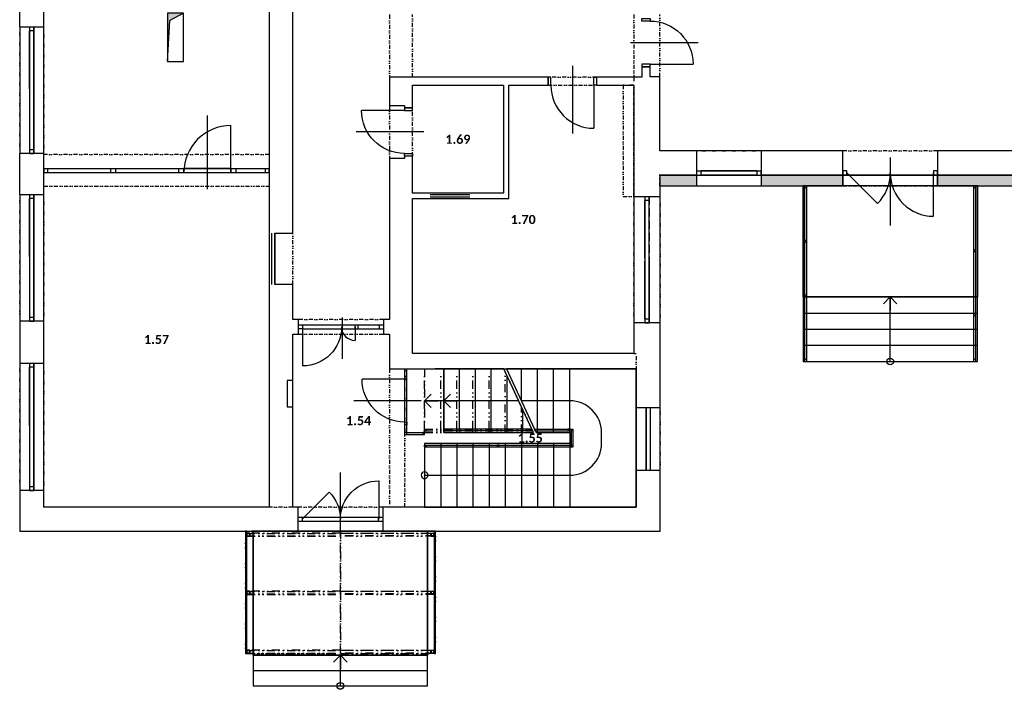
# Model space of a CAD drawing. Header units: millimetres. Extents: x -16871 to 82323, y -2942 to 27689.
# Tile 1 of 25: x -11920 to 6402, y -2942 to 9521. Entities that reach past the tile are written whole.
import ezdxf
from ezdxf.enums import TextEntityAlignment as Align

# ---------------------------------------------------------------- set-up
doc = ezdxf.new("R2010")
doc.units = ezdxf.units.MM
for name, pattern in [('DASHED', [0.75, 0.5, -0.25]), ('DIVIDE', [1.25, 0.5, -0.25, 0, -0.25, 0, -0.25]), ('DIVIDE2', [0.625, 0.25, -0.125, 0, -0.125, 0, -0.125])]:
    doc.linetypes.add(name, pattern=pattern)
for name, color, linetype in [('A-Chase-G', 9, 'Continuous'), ('A-Door-G', 9, 'Continuous'), ('A-MassElement-G', 9, 'Continuous'), ('A-RoofSlab-G', 9, 'Continuous'), ('A-Room-T', 3, 'Continuous'), ('A-SanitaryFixture-G', 9, 'Continuous'), ('A-Stair-G', 9, 'Continuous'), ('A-StairHandrail-G', 9, 'Continuous'), ('A-Wall-Abov', 9, 'DIVIDE2'), ('A-Wall-Blow', 9, 'Continuous'), ('A-Wall-Comp', 9, 'Continuous'), ('A-Wall-G', 9, 'Continuous'), ('A-Wall-Patt', 9, 'Continuous'), ('A-Window-G', 9, 'Continuous'), ('A-WindowAssy-G', 9, 'Continuous'), ('S-Brace-G', 9, 'Continuous'), ('S-Column-G', 9, 'Continuous'), ('S-FloorSlab-G', 9, 'Continuous')]:
    doc.layers.add(name, color=color, linetype=linetype)
doc.styles.add('RoomTag', font='calibrib.ttf')

# ---------------------------------------------------------------- blocks, each defined once
blk = doc.blocks.new('AreaLabel1')
at = {"style": 'RoomTag'}
blk.add_attdef('AreaOBJ:Label', text='', height=1.5, dxfattribs=at).set_placement((0, 0), align=Align.MIDDLE_CENTER)
blk = doc.blocks.new('dvojsklo')
at = {"linetype": 'ByBlock'}
for p, q in [((500, 25), (-500, 25)), ((-500, -25), (500, -25))]:
    blk.add_line(p, q, dxfattribs=at)
blk = doc.blocks.new('sklo')
for p, q in [((0, 25), (1145, 25)), ((0, -25), (1145, -25))]:
    blk.add_line(p, q)
blk = doc.blocks.new('osa1K')
at = {"linetype": 'ByBlock'}
blk.add_lwpolyline([(0, -250), (0, 850)], dxfattribs=at)
for points in [[(-350, 0), (-350, -0.0001)], [(350, 0), (350, -0.0001)]]:
    blk.add_lwpolyline(points)
blk = doc.blocks.new('_Small')
at = {"lineweight": -2}
blk.add_circle((0, 0), 0.25, dxfattribs=at)
blk = doc.blocks.new('_Open90')
at = {"linetype": 'ByBlock'}
for p, q in [((0, 0), (-1, 0)), ((-0.5, 0.5), (0, 0)), ((0, 0), (-0.5, -0.5))]:
    blk.add_line(p, q, dxfattribs=at)
blk = doc.blocks.new('osa2K')
at = {"linetype": 'ByBlock'}
blk.add_lwpolyline([(0, -250), (0, 850)], dxfattribs=at)
for points in [[(-700, 0), (-700, 0)], [(700, 0), (700, 0)]]:
    blk.add_lwpolyline(points)
blk = doc.blocks.new('2KSwing')
at = {"linetype": 'ByBlock'}
blk.add_lwpolyline([(725, 0), (212, 513, 0.198912), (0, 0, 0.414214), (-725, 725), (-725, 0)], format="xyb", dxfattribs=at)
blk = doc.blocks.new('1KSwing')
at = {"linetype": 'ByBlock'}
blk.add_lwpolyline([(400, 0), (400, 800, 0.414214), (-400, 0)], format="xyb", dxfattribs=at)
blk = doc.blocks.new('BoilerVP')
blk.add_circle((0, 0), 0.5)
blk = doc.blocks.new('chasetop1')
blk.add_hatch(color=256).paths.add_polyline_path([(0, 1), (0, 0), (0.15, 0.85), (1, 1)])
for p in [(0, 0), (1, 1)]:
    blk.add_line(p, (0.15, 0.85))
at = {"linetype": 'ByBlock'}
blk.add_lwpolyline([(0, 0), (1, 0), (1, 1), (0, 1)], close=True, dxfattribs=at)

msp = doc.modelspace()

# ---------------------------------------------------------------- hatches: boundary and pattern name
at = {"layer": 'A-Wall-Patt', "linetype": 'Continuous', "lineweight": -3, "ltscale": 300}
h = msp.add_hatch(dxfattribs=at)
h.set_pattern_fill('HONEY', color=256, scale=15, angle=-360, style=0)
h.paths.add_polyline_path([(8600, 6430), (8800, 6630), (7880, 6630), (7880, 6430)], flags=0)
h.paths.add_polyline_path([(6680, 6430), (6680, 6630), (5160, 6630), (5160, 6430)], flags=0)
h.paths.add_polyline_path([(3400, 6430), (3400, 6630), (1880, 6630), (1880, 6430)], flags=0)
h.paths.add_polyline_path([(680, 6430), (680, 6630), (0, 6630), (0, 6430)], flags=0)

# ---------------------------------------------------------------- linework, layer by layer
at = {"layer": 'A-Door-G', "linetype": 'Continuous', "lineweight": -3, "ltscale": 300}
for points in [[(-340, 9496), (-340, 9546), (-190, 9546), (-190, 9496)], [(-340, 8696), (-340, 8646), (-190, 8646), (-190, 8696)], [(-2035, 8450), (-2085, 8450), (-2085, 8300), (-2035, 8300)], [(-1235, 8450), (-1185, 8450), (-1185, 8300), (-1235, 8300)], [(-4610, 7832), (-4610, 7882), (-4760, 7882), (-4760, 7832)], [(-4610, 7032), (-4610, 6982), (-4760, 6982), (-4760, 7032)], [(-4715, 2830), (-4715, 2880), (-4750, 2880), (-4750, 2830)], [(-4715, 2030), (-4715, 1980), (-4750, 1980), (-4750, 2030)]]:
    msp.add_lwpolyline(points, close=True, dxfattribs=at)
for points in [[(-190, 8696), (610, 8696)], [(-1235, 8300), (-1235, 7500)], [(-4760, 7832), (-5560, 7832)], [(-6655, 3802), (-6655, 3078)], [(-5680, 3802), (-5680, 3552)], [(-4750, 2830), (-5550, 2830)]]:
    msp.add_lwpolyline(points, dxfattribs=at)
at = {"layer": 'A-Door-G', "linetype": 'Continuous', "lineweight": -3, "ltscale": 300, "extrusion": (0, 0, -1)}
for centre, radius, start, end in [((190, 8696), 800, 90, 180), ((4760, 7832), 800, 270, 0), ((6655, 3802), 725, 180, 270), ((4750, 2830), 800, 270, 0)]:
    msp.add_arc(centre, radius, start, end, dxfattribs=at)
at = {"layer": 'A-Door-G', "linetype": 'Continuous', "lineweight": -3, "ltscale": 300}
for centre, radius in [((-1235, 8300), 800), ((-5680, 3802), 250)]:
    msp.add_arc(centre, radius, 180, 270, dxfattribs=at)
at = {"layer": 'A-MassElement-G', "linetype": 'Continuous', "lineweight": -3, "ltscale": 300}
for p, q in [((-6940, 2805), (-6940, 2315)), ((-6840, 2805), (-6940, 2805)), ((-6840, 2315), (-6840, 2805)), ((-6940, 2315), (-6840, 2315))]:
    msp.add_line(p, q, dxfattribs=at)
at = {"layer": 'A-RoofSlab-G', "linetype": 'DIVIDE', "lineweight": -3, "ltscale": 300}
for p, q in [((-7720, 0), (-7720, -2275)), ((-5953, 0), (-7720, 0)), ((-4185, 0), (-5953, 0)), ((-4185, -2275), (-4185, 0)), ((-5953, -2275), (-5953, 0)), ((-5953, 0), (-5953, -2275)), ((-7720, -2275), (-5953, -2275)), ((-5953, -2275), (-4185, -2275))]:
    msp.add_line(p, q, dxfattribs=at)
at = {"layer": 'A-Stair-G', "linetype": 'Continuous', "lineweight": -3, "ltscale": 300}
for p, q in [((4280, 3160), (4280, 4360)), ((-2850, 1835, -2835), (-2850, 2889, -2835)), ((-2635, 2427), (-4385, 2427)), ((-2635, 2427, -2835), (-4030, 2427, -2835)), ((-2555, 1835, -2835), (-2555, 2256, -2835)), ((-4330, -2310), (-7575, -2310)), ((-7575, -2310), (-7575, -2880)), ((-5953, -2880), (-5953, -2310)), ((-4330, -2880), (-4330, -2310)), ((-7575, -2880), (-4330, -2880))]:
    msp.add_line(p, q, dxfattribs=at)
at = {"layer": 'A-Stair-G', "linetype": 'DIVIDE', "lineweight": -3, "ltscale": 300}
for p, q in [((-2885, 1835), (-2885, 2964)), ((-2585, 1835), (-2585, 2320))]:
    msp.add_line(p, q, dxfattribs=at)
at = {"layer": 'A-Stair-G', "linetype": 'Continuous', "lineweight": -3, "ltscale": 300}
for points in [[(5902, 6430), (5870, 6430), (5835, 6430), (2725, 6430), (2690, 6430), (2657, 6430)], [(2657, 6430), (2657, 3160)], [(5902, 3160), (5902, 6430)], [(2657, 4360), (2690, 4360), (2725, 4360), (5835, 4360), (5870, 4360), (5902, 4360)], [(2657, 4060), (2690, 4060), (2725, 4060), (5835, 4060), (5870, 4060), (5902, 4060)], [(2657, 3760), (2690, 3760), (2725, 3760), (5835, 3760), (5870, 3760), (5902, 3760)], [(2657, 3460), (2690, 3460), (2725, 3460), (5835, 3460), (5870, 3460), (5902, 3460)], [(2657, 3160), (2690, 3160), (2725, 3160), (5835, 3160), (5870, 3160), (5902, 3160)], [(-1685, 3020), (-2861, 3020)], [(-2861, 3020), (-2340, 1902), (-2324, 1868), (-2309, 1835)], [(-2585, 2427), (-2585, 3020)], [(-2285, 1835), (-2285, 1868), (-2285, 1902), (-2285, 3020)], [(-1985, 1835), (-1985, 1868), (-1985, 1902), (-1985, 3020)], [(-1685, 1835), (-1685, 1868), (-1685, 1902), (-1685, 3020)], [(-450, 3020), (-1685, 3020)], [(-450, 450), (-450, 3020)], [(-1685, 2427), (-2585, 2427)], [(-2309, 1835), (-1685, 1835)], [(-1685, 1835), (-1685, 1635)], [(-1092, 1735), (-1092, 1835)], [(-1092, 1635), (-1092, 1735)], [(-4385, 1635), (-4385, 1602), (-4385, 1568), (-4385, 450)], [(-1685, 1635), (-4385, 1635)], [(-4085, 1635), (-4085, 1602), (-4085, 1568), (-4085, 450)], [(-3785, 1635), (-3785, 1602), (-3785, 1568), (-3785, 450)], [(-3485, 1635), (-3485, 1602), (-3485, 1568), (-3485, 450)], [(-3185, 1635), (-3185, 1602), (-3185, 1568), (-3185, 450)], [(-2885, 1635), (-2885, 1602), (-2885, 1568), (-2885, 450)], [(-2585, 1635), (-2585, 1602), (-2585, 1568), (-2585, 450)], [(-2285, 1635), (-2285, 1602), (-2285, 1568), (-2285, 450)], [(-1985, 1635), (-1985, 1602), (-1985, 1568), (-1985, 450)], [(-1685, 1635), (-1685, 1602), (-1685, 1568), (-1685, 450)], [(-4385, 1042), (-1685, 1042)], [(-4385, 450), (-1685, 450)], [(-1685, 450), (-450, 450)], [(-7575, -2595), (-4330, -2595)], [(-7575, -2880), (-4330, -2880)]]:
    msp.add_lwpolyline(points, dxfattribs=at)
at = {"layer": 'A-Stair-G', "linetype": 'DIVIDE', "lineweight": -3, "ltscale": 300}
for points in [[(-4385, 1835), (-4385, 1868), (-4385, 1902), (-4385, 3020)], [(-2911, 3020), (-4385, 3020)], [(-4385, 3020), (-4385, 1902), (-4385, 1868), (-4385, 1835)], [(-4085, 1835), (-4085, 1868), (-4085, 1902), (-4085, 3020)], [(-3785, 1835), (-3785, 1868), (-3785, 1902), (-3785, 3020)], [(-3485, 1835), (-3485, 1868), (-3485, 1902), (-3485, 3020)], [(-3185, 1835), (-3185, 1868), (-3185, 1902), (-3185, 3020)], [(-2359, 1835), (-2374, 1868), (-2390, 1902), (-2911, 3020)], [(-4385, 1835), (-2359, 1835)]]:
    msp.add_lwpolyline(points, dxfattribs=at)
at = {"layer": 'A-Stair-G', "linetype": 'Continuous', "lineweight": -3, "ltscale": 300, "elevation": -2835}
for points in [[(-4030, 1835), (-4030, 1868), (-4030, 1902), (-4030, 3020)], [(-2911, 3020), (-4030, 3020)], [(-4030, 3020), (-4030, 1902), (-4030, 1868), (-4030, 1835)], [(-3735, 1835), (-3735, 1868), (-3735, 1902), (-3735, 3020)], [(-3440, 1835), (-3440, 1868), (-3440, 1902), (-3440, 3020)], [(-3145, 1835), (-3145, 1868), (-3145, 1902), (-3145, 3020)], [(-2359, 1835), (-2374, 1868), (-2390, 1902), (-2911, 3020)], [(-4030, 1835), (-2359, 1835)]]:
    msp.add_lwpolyline(points, dxfattribs=at)
at = {"layer": 'A-Stair-G', "linetype": 'Continuous', "lineweight": -3, "ltscale": 300}
for centre, radius, start, end in [((-1685, 1835), 593, 0, 90), ((-1685, 1635), 593, 270, 360), ((-4385, 1042), 62.5, 0, 180), ((-4385, 1042), 62.5, 180, 0)]:
    msp.add_arc(centre, radius, start, end, dxfattribs=at)
at = {"layer": 'A-StairHandrail-G', "linetype": 'Continuous', "lineweight": -3, "ltscale": 300}
for p, q in [((2690, 6430), (2725, 6430)), ((2690, 3160), (2690, 6430)), ((2725, 3160), (2725, 6430)), ((5835, 6430), (5870, 6430)), ((5835, 3160), (5835, 6430)), ((5870, 3160), (5870, 6430)), ((2690, 6395), (2725, 6395)), ((5835, 6395), (5870, 6395)), ((2725, 5413), (2690, 5413)), ((2690, 5413), (2690, 5378)), ((2690, 5378), (2725, 5378)), ((2725, 5378), (2725, 5413)), ((5870, 5240), (5835, 5240)), ((5835, 5240), (5835, 5205)), ((5835, 5205), (5870, 5205)), ((5870, 5205), (5870, 5240)), ((2725, 4395), (2690, 4395)), ((2690, 4395), (2690, 4360)), ((2690, 4360), (2725, 4360)), ((2725, 4360), (2725, 4395)), ((5870, 4050), (5835, 4050)), ((5835, 4050), (5835, 4015)), ((5870, 4015), (5870, 4050)), ((5835, 4015), (5870, 4015)), ((2725, 3195), (2690, 3195)), ((2690, 3160), (2725, 3160)), ((5870, 3195), (5835, 3195)), ((5835, 3160), (5870, 3160)), ((-4750, 3020), (-4715, 3020)), ((-4750, 1800), (-4750, 3020)), ((-4750, 2985), (-4715, 2985)), ((-4715, 1800), (-4715, 3020)), ((-4715, 1835), (-4750, 1835)), ((-4715, 1835), (-4385, 1835)), ((-4420, 1835), (-4420, 1800)), ((-4385, 1835), (-4420, 1835)), ((-4385, 1800), (-4385, 1835)), ((-2390, 1902, -2835), (-4030, 1902, -2835)), ((-4030, 1868, -2835), (-4030, 1902, -2835)), ((-2374, 1868, -2835), (-4030, 1868, -2835)), ((-3995, 1868, -2835), (-3995, 1902, -2835)), ((-2868, 1902, -2835), (-2868, 1868, -2835)), ((-2833, 1902, -2835), (-2868, 1902, -2835)), ((-2868, 1868, -2835), (-2833, 1868, -2835)), ((-2833, 1868, -2835), (-2833, 1902, -2835)), ((-2374, 1868, -2835), (-2390, 1902, -2835)), ((-2340, 1902), (-1618, 1902)), ((-2324, 1868), (-2340, 1902)), ((-2324, 1868), (-1618, 1868)), ((-1720, 1902), (-1720, 1868)), ((-1685, 1902), (-1720, 1902)), ((-1720, 1868), (-1685, 1868)), ((-1685, 1868), (-1685, 1902)), ((-1652, 1568), (-1652, 1902)), ((-1618, 1568), (-1618, 1902)), ((-4750, 1800), (-4385, 1800)), ((-4750, 1800), (-4715, 1800)), ((-4420, 1800), (-4385, 1800)), ((-4385, 1602), (-1618, 1602)), ((-4385, 1568), (-4385, 1602)), ((-4385, 1568), (-1618, 1568)), ((-4350, 1568), (-4350, 1602)), ((-3000, 1602), (-3035, 1602)), ((-3035, 1602), (-3035, 1568)), ((-3035, 1568), (-3000, 1568)), ((-3000, 1568), (-3000, 1602)), ((-1685, 1602), (-1685, 1568)), ((-1650, 1568), (-1650, 1602))]:
    msp.add_line(p, q, dxfattribs=at)
at = {"layer": 'A-StairHandrail-G', "linetype": 'DIVIDE', "lineweight": -3, "ltscale": 300}
for p, q in [((-4385, 1902), (-2390, 1902)), ((-4385, 1868), (-4385, 1902)), ((-4385, 1868), (-2374, 1868)), ((-4350, 1868), (-4350, 1902)), ((-3052, 1902), (-3052, 1868)), ((-3018, 1902), (-3052, 1902)), ((-3052, 1868), (-3018, 1868)), ((-3018, 1868), (-3018, 1902)), ((-2374, 1868), (-2390, 1902))]:
    msp.add_line(p, q, dxfattribs=at)
at = {"layer": 'A-Wall-Abov', "linetype": 'DIVIDE2', "lineweight": -3, "ltscale": 300}
for p, q in [((-5040, 9615), (-5040, 8450)), ((-4610, 8450), (-4610, 9615)), ((-11920, 9390), (-11920, 7030)), ((-11470, 7030), (-11470, 9390)), ((-1185, 8450), (-2085, 8450)), ((-490, 8450), (-490, 8300)), ((-10, 8300), (-10, 8450)), ((-2085, 8300), (-1185, 8300)), ((-690, 8300), (-690, 6230)), ((-490, 8300), (-690, 8300)), ((-490, 6230), (-490, 8300)), ((-5040, 7925), (-5040, 6940)), ((-4610, 6982), (-4610, 7882)), ((-7275, 7010), (-11470, 7010)), ((1880, 7080), (680, 7080)), ((5160, 7080), (3400, 7080)), ((-10, 6430), (-10, 6637)), ((-11470, 6420), (-7275, 6420)), ((-10, 6430), (0, 6430)), ((680, 6430), (1880, 6430)), ((3400, 6430), (5160, 6430)), ((-11920, 6270), (-11920, 3910)), ((-11470, 3910), (-11470, 6270)), ((-690, 6230), (-490, 6230)), ((-490, 6230), (-490, 3880)), ((0, 3880), (0, 6230)), ((-6840, 4590), (-6840, 5550)), ((-5150, 3940), (-6730, 3940)), ((-6730, 3665), (-5150, 3665)), ((-490, 3305), (-450, 3305)), ((-11920, 3130), (-11920, 760)), ((-11470, 760), (-11470, 3130)), ((-450, 3259), (-450, 3020)), ((-5040, 3020), (-5040, 450)), ((-4750, 450), (-4750, 3020)), ((-450, 2300), (-450, 1130)), ((0, 1130), (0, 2300)), ((-6840, 450), (-7275, 450)), ((-5165, 450), (-6740, 450)), ((-6740, 0), (-5165, 0))]:
    msp.add_line(p, q, dxfattribs=at)
for points in [[(-490, 9620), (-490, 8450)], [(-10, 8460), (-10, 9620)]]:
    msp.add_lwpolyline(points, dxfattribs=at)
at = {"layer": 'A-Wall-Blow', "linetype": 'Continuous', "lineweight": -3, "ltscale": 300}
for p, q in [((-11920, 9390), (-11920, 7030)), ((-11470, 7030), (-11470, 9390)), ((1880, 7080), (680, 7080)), ((680, 6430), (1880, 6430)), ((-11920, 6270), (-11920, 3910)), ((-11470, 3910), (-11470, 6270)), ((-490, 6230), (-490, 3880)), ((0, 3880), (0, 6230)), ((-11920, 3130), (-11920, 760)), ((-11470, 760), (-11470, 3130)), ((-450, 2300), (-450, 1130)), ((0, 1130), (0, 2300)), ((-7695, 0), (-7720, 0)), ((-7720, 0), (-7720, -2275)), ((-7695, -2275), (-7695, 0)), ((-4185, 0), (-4210, 0)), ((-4210, 0), (-4210, -2275)), ((-4185, -2275), (-4185, 0)), ((-7720, -2275), (-7695, -2275)), ((-4210, -2275), (-4185, -2275))]:
    msp.add_line(p, q, dxfattribs=at)
at = {"layer": 'A-Wall-Comp', "linetype": 'Continuous', "lineweight": -3, "ltscale": 300}
for p, q in [((0, 6430), (0, 6630)), ((0, 6630), (680, 6630)), ((680, 6630), (0, 6630)), ((1880, 6630), (3400, 6630)), ((3400, 6630), (1880, 6630)), ((5160, 6630), (6680, 6630)), ((6680, 6630), (5160, 6630))]:
    msp.add_line(p, q, dxfattribs=at)
at = {"layer": 'A-Wall-G', "linetype": 'Continuous', "lineweight": -3, "ltscale": 300}
for p, q in [((-7275, 10625), (-7275, 450)), ((-6840, 5550), (-6840, 10570)), ((-11920, 9390), (-11920, 10210)), ((-11470, 9390), (-11470, 9945)), ((-11920, 9390), (-11470, 9390)), ((-5040, 8450), (-5040, 7925)), ((-2085, 8450), (-5040, 8450)), ((-2085, 8300), (-2085, 8450)), ((-1185, 8450), (-1185, 8300)), ((-340, 8450), (-1185, 8450)), ((-10, 8300), (-10, 8450)), ((-4610, 7882), (-4610, 8300)), ((-4610, 8300), (-2920, 8300)), ((-2920, 8300), (-2920, 6290)), ((-2820, 8300), (-2085, 8300)), ((-2820, 6190), (-2820, 8300)), ((-1185, 8300), (-490, 8300)), ((-490, 8300), (-490, 6630)), ((-10, 7080), (-10, 8300)), ((-5040, 7925), (-4760, 7925)), ((-4760, 7925), (-4760, 7882)), ((-4760, 7882), (-4610, 7882)), ((-11920, 6270), (-11920, 7030)), ((-11470, 7030), (-11920, 7030)), ((-11470, 6270), (-11470, 7030)), ((-4610, 6982), (-4760, 6982)), ((-4760, 6982), (-4760, 6940)), ((-4610, 6290), (-4610, 6982)), ((680, 7080), (-10, 7080)), ((680, 6430), (680, 7080)), ((3400, 7080), (1880, 7080)), ((1880, 7080), (1880, 6430)), ((3400, 6430), (3400, 7080)), ((6680, 7080), (5160, 7080)), ((5160, 7080), (5160, 6430)), ((-4760, 6940), (-5040, 6940)), ((-5040, 6940), (-5040, 3940)), ((-490, 6630), (-490, 6230)), ((0, 6230), (0, 6430)), ((0, 6430), (680, 6430)), ((1880, 6430), (3400, 6430)), ((5160, 6430), (6680, 6430)), ((-11920, 6270), (-11470, 6270)), ((-2920, 6290), (-4610, 6290)), ((-490, 6230), (0, 6230)), ((-4610, 3305), (-4610, 6190)), ((-4610, 6190), (-2820, 6190)), ((-7175, 4590), (-7175, 5550)), ((-7175, 5550), (-6840, 5550)), ((-6840, 4590), (-7175, 4590)), ((-6840, 3940), (-6840, 4590)), ((-11470, 3910), (-11920, 3910)), ((-11920, 3910), (-11920, 3130)), ((-11470, 3130), (-11470, 3910)), ((-6730, 3940), (-6840, 3940)), ((-6730, 3665), (-6730, 3940)), ((-5040, 3940), (-5150, 3940)), ((-5150, 3940), (-5150, 3665)), ((0, 3880), (-490, 3880)), ((-490, 3880), (-490, 3305)), ((0, 3305), (0, 3880)), ((-6840, 450), (-6840, 3665)), ((-6840, 3665), (-6730, 3665)), ((-5150, 3665), (-5040, 3665)), ((-5040, 3665), (-5040, 3020)), ((-490, 3305), (-4610, 3305)), ((0, 2300), (0, 3305)), ((-11920, 3130), (-11470, 3130)), ((-5040, 3020), (-450, 3020)), ((-450, 3020), (-450, 2300)), ((-450, 2300), (0, 2300)), ((0, 1130), (-450, 1130)), ((-450, 1130), (-450, 450)), ((0, 0), (0, 1130)), ((-11470, 760), (-11920, 760)), ((-11920, 760), (-11920, 0)), ((-11470, 450), (-11470, 760)), ((-7275, 450), (-11470, 450)), ((-6740, 450), (-6840, 450)), ((-6740, 0), (-6740, 450)), ((-5040, 450), (-5165, 450)), ((-5165, 450), (-5165, 0)), ((-450, 450), (-5040, 450)), ((-5165, 0), (0, 0)), ((-11920, 0), (-6740, 0))]:
    msp.add_line(p, q, dxfattribs=at)
for points in [[(-190, 8646), (-340, 8646)], [(-340, 8646), (-340, 8450)], [(-190, 8460), (-190, 8646)], [(-10, 8460), (-190, 8460)], [(-10, 8450), (-10, 8460)]]:
    msp.add_lwpolyline(points, dxfattribs=at)
at = {"layer": 'A-WindowAssy-G', "linetype": 'Continuous', "lineweight": -3, "ltscale": 300}
for p, q in [((-11732, 7030), (-11732, 9390)), ((-11732, 9390), (-11658, 9390)), ((-11658, 7030), (-11658, 9390)), ((-11658, 9315), (-11732, 9315)), ((-11732, 7105), (-11658, 7105)), ((-11732, 7030), (-11658, 7030)), ((-11470, 6752), (-7275, 6752)), ((-11470, 6752), (-11470, 6677)), ((-11470, 6677), (-7275, 6677)), ((-11395, 6677), (-11395, 6752)), ((-10230, 6752), (-10230, 6677)), ((-10130, 6677), (-10130, 6752)), ((-8965, 6752), (-8965, 6677)), ((-8865, 6677), (-8865, 6752)), ((-7990, 6752), (-7990, 6677)), ((-7890, 6677), (-7890, 6752)), ((-7350, 6752), (-7350, 6677)), ((-7275, 6677), (-7275, 6752)), ((680, 6705), (1880, 6705)), ((680, 6630), (680, 6705)), ((680, 6630), (1880, 6630)), ((755, 6705), (755, 6630)), ((1805, 6630), (1805, 6705)), ((1880, 6630), (1880, 6705)), ((3475, 6705), (3400, 6705)), ((3400, 6705), (3400, 6630)), ((3400, 6630), (3475, 6630)), ((3475, 6630), (3475, 6705)), ((5160, 6705), (5085, 6705)), ((5085, 6705), (5085, 6630)), ((5085, 6630), (5160, 6630)), ((5160, 6630), (5160, 6705)), ((-11732, 3910), (-11732, 6270)), ((-11732, 6270), (-11658, 6270)), ((-11658, 3910), (-11658, 6270)), ((-282, 3880), (-282, 6230)), ((-282, 6230), (-207, 6230)), ((-207, 3880), (-207, 6230)), ((-11658, 6195), (-11732, 6195)), ((-207, 6155), (-282, 6155)), ((-11732, 3985), (-11658, 3985)), ((-11732, 3910), (-11658, 3910)), ((-282, 3955), (-207, 3955)), ((-282, 3880), (-207, 3880)), ((-6730, 3840), (-6655, 3840)), ((-6730, 3765), (-6730, 3840)), ((-6655, 3765), (-6730, 3765)), ((-6655, 3840), (-6655, 3765)), ((-6655, 3840), (-5680, 3840)), ((-6655, 3765), (-5680, 3765)), ((-5680, 3840), (-5150, 3840)), ((-5680, 3765), (-5680, 3840)), ((-5680, 3765), (-5150, 3765)), ((-5630, 3840), (-5630, 3765)), ((-5225, 3765), (-5225, 3840)), ((-5150, 3840), (-5150, 3765)), ((-11732, 760), (-11732, 3130)), ((-11732, 3130), (-11658, 3130)), ((-11658, 760), (-11658, 3130)), ((-11658, 3055), (-11732, 3055)), ((-11732, 835), (-11658, 835)), ((-11732, 760), (-11658, 760)), ((-6740, 263), (-5165, 263)), ((-6740, 188), (-6740, 263)), ((-6740, 188), (-5165, 188)), ((-6665, 263), (-6665, 188)), ((-5240, 188), (-5240, 263)), ((-5165, 263), (-5165, 188))]:
    msp.add_line(p, q, dxfattribs=at)
at = {"layer": 'A-WindowAssy-G', "linetype": 'DASHED', "lineweight": -3, "ltscale": 300}
for p, q in [((-11732, 7030), (-11732, 9390)), ((-11732, 9390), (-11658, 9390)), ((-11658, 9390), (-11658, 7030)), ((-11658, 7030), (-11732, 7030)), ((-11732, 3910), (-11732, 6270)), ((-11732, 6270), (-11658, 6270)), ((-11658, 6270), (-11658, 3910)), ((-282, 3880), (-282, 6230)), ((-282, 6230), (-207, 6230)), ((-207, 6230), (-207, 3880)), ((-11658, 3910), (-11732, 3910)), ((-207, 3880), (-282, 3880)), ((-11732, 760), (-11732, 3130)), ((-11732, 3130), (-11658, 3130)), ((-11658, 3130), (-11658, 760)), ((-11658, 760), (-11732, 760))]:
    msp.add_line(p, q, dxfattribs=at)
at = {"layer": 'S-Brace-G', "linetype": 'DIVIDE', "lineweight": -3, "ltscale": 300}
for p, q in [((-7693, -37), (-7695, -42)), ((-7695, -42), (-5953, -42)), ((-7695, -42), (-7695, -87)), ((-7695, -87), (-5953, -87)), ((-7695, -87), (-7693, -93)), ((-7688, -35), (-7693, -37)), ((-7693, -93), (-7688, -95)), ((-5953, -35), (-7688, -35)), ((-7688, -95), (-5953, -95)), ((-5953, -95), (-5953, -35)), ((-5953, -95), (-5953, -35)), ((-5953, -35), (-4218, -35)), ((-4210, -42), (-5953, -42)), ((-4210, -87), (-5953, -87)), ((-4218, -95), (-5953, -95)), ((-4218, -35), (-4212, -37)), ((-4212, -93), (-4218, -95)), ((-4212, -37), (-4210, -42)), ((-4210, -87), (-4212, -93)), ((-4210, -42), (-4210, -87)), ((-7693, -1117), (-7695, -1122)), ((-7695, -1122), (-5953, -1122)), ((-7695, -1122), (-7695, -1168)), ((-7695, -1168), (-5953, -1168)), ((-7695, -1168), (-7693, -1173)), ((-7688, -1115), (-7693, -1117)), ((-7693, -1173), (-7688, -1175)), ((-5953, -1115), (-7688, -1115)), ((-7688, -1175), (-5953, -1175)), ((-5953, -1175), (-5953, -1115)), ((-5953, -1175), (-5953, -1115)), ((-5953, -1115), (-4218, -1115)), ((-4210, -1122), (-5953, -1122)), ((-4210, -1168), (-5953, -1168)), ((-4218, -1175), (-5953, -1175)), ((-4218, -1115), (-4212, -1117)), ((-4212, -1173), (-4218, -1175)), ((-4212, -1117), (-4210, -1122)), ((-4210, -1168), (-4212, -1173)), ((-4210, -1122), (-4210, -1168)), ((-7693, -2217), (-7695, -2222)), ((-7695, -2222), (-5953, -2222)), ((-7695, -2222), (-7695, -2268)), ((-7695, -2268), (-5953, -2268)), ((-7695, -2268), (-7693, -2273)), ((-7688, -2215), (-7693, -2217)), ((-7693, -2273), (-7688, -2275)), ((-5953, -2215), (-7688, -2215)), ((-7688, -2275), (-5953, -2275)), ((-5953, -2275), (-5953, -2215)), ((-5953, -2275), (-5953, -2215)), ((-5953, -2215), (-4218, -2215)), ((-4210, -2222), (-5953, -2222)), ((-4210, -2268), (-5953, -2268)), ((-4218, -2275), (-5953, -2275)), ((-4218, -2215), (-4212, -2217)), ((-4212, -2273), (-4218, -2275)), ((-4212, -2217), (-4210, -2222)), ((-4210, -2268), (-4212, -2273)), ((-4210, -2222), (-4210, -2268))]:
    msp.add_line(p, q, dxfattribs=at)
at = {"layer": 'S-Column-G', "linetype": 'DIVIDE', "lineweight": -3, "ltscale": 300}
for p, q in [((-7695, -42), (-7695, -87)), ((-7690, -87), (-7690, -42)), ((-7642, -35), (-7688, -35)), ((-7688, -40), (-7642, -40)), ((-7642, -90), (-7688, -90)), ((-7688, -95), (-7642, -95)), ((-7640, -42), (-7640, -87)), ((-7635, -87), (-7635, -42)), ((-4270, -87), (-4270, -42)), ((-4265, -42), (-4265, -87)), ((-4262, -35), (-4218, -35)), ((-4218, -40), (-4262, -40)), ((-4262, -90), (-4218, -90)), ((-4218, -95), (-4262, -95)), ((-4215, -87), (-4215, -42)), ((-4210, -42), (-4210, -87)), ((-7695, -1122), (-7695, -1168)), ((-7690, -1168), (-7690, -1122)), ((-7642, -1115), (-7688, -1115)), ((-7688, -1120), (-7642, -1120)), ((-7642, -1170), (-7688, -1170)), ((-7688, -1175), (-7642, -1175)), ((-7640, -1122), (-7640, -1168)), ((-7635, -1168), (-7635, -1122)), ((-4270, -1168), (-4270, -1122)), ((-4265, -1122), (-4265, -1168)), ((-4262, -1115), (-4218, -1115)), ((-4218, -1120), (-4262, -1120)), ((-4262, -1170), (-4218, -1170)), ((-4218, -1175), (-4262, -1175)), ((-4215, -1168), (-4215, -1122)), ((-4210, -1122), (-4210, -1168)), ((-7695, -2222), (-7695, -2268)), ((-7690, -2268), (-7690, -2222)), ((-7642, -2215), (-7688, -2215)), ((-7688, -2220), (-7642, -2220)), ((-7642, -2270), (-7688, -2270)), ((-7688, -2275), (-7642, -2275)), ((-7640, -2222), (-7640, -2268)), ((-7635, -2268), (-7635, -2222)), ((-4270, -2268), (-4270, -2222)), ((-4265, -2222), (-4265, -2268)), ((-4262, -2215), (-4218, -2215)), ((-4218, -2220), (-4262, -2220)), ((-4262, -2270), (-4218, -2270)), ((-4218, -2275), (-4262, -2275)), ((-4215, -2268), (-4215, -2222)), ((-4210, -2222), (-4210, -2268))]:
    msp.add_line(p, q, dxfattribs=at)
for centre, radius, start, end in [((-7688, -42), 7.5, 90, 180), ((-7688, -87), 7.5, 180, 270), ((-7642, -42), 7.5, 0, 90), ((-7642, -87), 7.5, 270, 0), ((-4262, -42), 2.5, 90, 180), ((-4262, -87), 2.5, 180, 270), ((-4218, -42), 2.5, 0, 90), ((-4218, -87), 2.5, 270, 0), ((-7688, -1122), 7.5, 90, 180), ((-7688, -1168), 7.5, 180, 270), ((-7642, -1122), 7.5, 0, 90), ((-7642, -1168), 7.5, 270, 0), ((-4262, -1122), 2.5, 90, 180), ((-4262, -1168), 2.5, 180, 270), ((-4218, -1122), 2.5, 0, 90), ((-4218, -1168), 2.5, 270, 0), ((-7688, -2222), 7.5, 90, 180), ((-7688, -2268), 7.5, 180, 270), ((-7642, -2222), 7.5, 0, 90), ((-7642, -2268), 7.5, 270, 0), ((-4262, -2222), 2.5, 90, 180), ((-4262, -2268), 2.5, 180, 270), ((-4218, -2222), 2.5, 0, 90), ((-4218, -2268), 2.5, 270, 0)]:
    msp.add_arc(centre, radius, start, end, dxfattribs=at)
at = {"layer": 'S-Column-G', "linetype": 'DIVIDE', "lineweight": -3, "ltscale": 300, "extrusion": (0, 0, -1)}
for centre, radius, start, end in [((7688, -42), 2.5, 0, 90), ((7688, -87), 2.5, 270, 0), ((7642, -42), 2.5, 90, 180), ((7642, -87), 2.5, 180, 270), ((4262, -42), 7.5, 0, 90), ((4262, -87), 7.5, 270, 0), ((4218, -42), 7.5, 90, 180), ((4218, -87), 7.5, 180, 270), ((7688, -1122), 2.5, 0, 90), ((7688, -1168), 2.5, 270, 0), ((7642, -1122), 2.5, 90, 180), ((7642, -1168), 2.5, 180, 270), ((4262, -1122), 7.5, 0, 90), ((4262, -1168), 7.5, 270, 0), ((4218, -1122), 7.5, 90, 180), ((4218, -1168), 7.5, 180, 270), ((7688, -2222), 2.5, 0, 90), ((7688, -2268), 2.5, 270, 0), ((7642, -2222), 2.5, 90, 180), ((7642, -2268), 2.5, 180, 270), ((4262, -2222), 7.5, 0, 90), ((4262, -2268), 7.5, 270, 0), ((4218, -2222), 7.5, 90, 180), ((4218, -2268), 7.5, 180, 270)]:
    msp.add_arc(centre, radius, start, end, dxfattribs=at)
at = {"layer": 'S-FloorSlab-G', "linetype": 'Continuous', "lineweight": -3, "ltscale": 300}
for p, q in [((5160, 6630), (3400, 6630)), ((3400, 6630), (3400, 6430)), ((5160, 6430), (5160, 6630)), ((3400, 6430), (2657, 6430)), ((2657, 6430), (2657, 4360)), ((5902, 6430), (5160, 6430)), ((5902, 4360), (5902, 6430)), ((2657, 4360), (5902, 4360)), ((-4330, 0), (-7575, 0)), ((-7575, 0), (-7575, -2310)), ((-4330, -2310), (-4330, 0)), ((-7575, -2310), (-4330, -2310))]:
    msp.add_line(p, q, dxfattribs=at)
for points, invisible_edges in [([(5160, 6630), (3400, 6630), (3400, 6430), (5160, 6430)], 4), ([(2657, 4360), (5902, 4360), (3400, 6430), (2657, 6430)], 2), ([(2657, 4360), (2657, 6430), (3400, 6430)], 12), ([(5902, 4360), (2657, 4360), (5160, 6430), (5902, 6430)], 2), ([(5902, 4360), (5902, 6430), (5160, 6430)], 12)]:
    msp.add_3dface(points, dxfattribs=dict(at, invisible_edges=invisible_edges))
for points in [[(3400, 6430), (3400, 6630), (3400, 6630), (3400, 6430)], [(3400, 6630), (5160, 6630), (5160, 6630), (3400, 6630)], [(5160, 6630), (5160, 6430), (5160, 6430), (5160, 6630)], [(2657, 6430), (3400, 6430), (3400, 6430), (2657, 6430)], [(2657, 4360), (2657, 6430), (2657, 6430), (2657, 4360)], [(5160, 6430), (5902, 6430), (5902, 6430), (5160, 6430)], [(5902, 6430), (5902, 4360), (5902, 4360), (5902, 6430)], [(5902, 4360), (2657, 4360), (2657, 4360), (5902, 4360)], [(-7575, 0), (-7575, -2310), (-4330, -2310), (-4330, 0)], [(-7575, 0), (-4330, 0), (-4330, 0), (-7575, 0)], [(-7575, -2310), (-7575, 0), (-7575, 0), (-7575, -2310)], [(-4330, 0), (-4330, -2310), (-4330, -2310), (-4330, 0)], [(-4330, -2310), (-7575, -2310), (-7575, -2310), (-4330, -2310)]]:
    msp.add_3dface(points, dxfattribs=at)
at = {"layer": 'S-FloorSlab-G', "linetype": 'Continuous', "lineweight": -3, "invisible_edges": 15}
for points in [[(2657, 4360), (3400, 6430), (5160, 6430)], [(5902, 4360), (5160, 6430), (3400, 6430)]]:
    msp.add_3dface(points, dxfattribs=at)

# ---------------------------------------------------------------- block references
at = {"layer": 'A-Chase-G', "linetype": 'Continuous', "lineweight": -3, "ltscale": 300, "xscale": 300, "yscale": 900, "zscale": 270}
msp.add_blockref('chasetop1', (-9170, 8740), dxfattribs=at)
at = {"layer": 'A-Door-G', "linetype": 'Continuous', "lineweight": -3, "ltscale": 300, "extrusion": (0, 0, -1), "zscale": -1}
for name, p, xscale, yscale, rotation in [('osa1K', (265, 9096), 1.142857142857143, 1.142857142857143, 90.00000000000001), ('osa1K', (4685, 7432), 1.142857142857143, 1.142857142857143, 270), ('osa2K', (5918, 3802), 0.6964285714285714, 0.6964285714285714, 180), ('osa1K', (4733, 2430), 1.142857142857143, 1.142857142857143, 270)]:
    msp.add_blockref(name, p, dxfattribs=dict(at, xscale=xscale, yscale=yscale, rotation=rotation))
at = {"layer": 'A-Door-G', "linetype": 'Continuous', "lineweight": -3, "ltscale": 300, "rotation": 180}
for name, p, xscale, yscale in [('osa1K', (-1635, 8375), 1.142857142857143, 1.142857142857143), ('osa2K', (4280, 6668), 1.15, 1.15), ('2KSwing', (4280, 6668), 1.110344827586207, 1.110344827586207)]:
    msp.add_blockref(name, p, dxfattribs=dict(at, xscale=xscale, yscale=yscale))
at = {"layer": 'A-Door-G', "linetype": 'Continuous', "lineweight": -3, "ltscale": 300, "extrusion": (0, 0, -1), "zscale": -1}
for name, xscale, yscale in [('osa2K', 1.017857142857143, 1.017857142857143), ('2KSwing', 0.9827586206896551, 0.9827586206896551)]:
    msp.add_blockref(name, (5952, 225), dxfattribs=dict(at, xscale=xscale, yscale=yscale))
at = {"layer": 'A-Room-T', "linetype": 'Continuous', "lineweight": -3, "ltscale": 300}
ref = msp.add_blockref('AreaLabel1', (-3765, 7295), dxfattribs=dict(at, xscale=112.5, yscale=112.5, zscale=112.5))
ref.add_attrib('AreaOBJ:Label', '1.69', dxfattribs={"layer": '0', "color": 0, "height": 168.8, "style": 'RoomTag'}).set_placement((-3765, 7295), align=Align.MIDDLE_CENTER)
ref = msp.add_blockref('AreaLabel1', (-2550, 5802), dxfattribs=dict(at, xscale=112.5, yscale=112.5, zscale=112.5))
ref.add_attrib('AreaOBJ:Label', '1.70', dxfattribs={"layer": '0', "color": 0, "height": 168.8, "style": 'RoomTag'}).set_placement((-2550, 5802), align=Align.MIDDLE_CENTER)
ref = msp.add_blockref('AreaLabel1', (-9373, 3570), dxfattribs=dict(at, xscale=112.5, yscale=112.5, zscale=112.5))
ref.add_attrib('AreaOBJ:Label', '1.57', dxfattribs={"layer": '0', "color": 0, "height": 168.8, "style": 'RoomTag'}).set_placement((-9373, 3570), align=Align.MIDDLE_CENTER)
ref = msp.add_blockref('AreaLabel1', (-5613, 2058), dxfattribs=dict(at, xscale=112.5, yscale=112.5, zscale=112.5))
ref.add_attrib('AreaOBJ:Label', '1.54', dxfattribs={"layer": '0', "color": 0, "height": 168.8, "style": 'RoomTag'}).set_placement((-5613, 2058), align=Align.MIDDLE_CENTER)
ref = msp.add_blockref('AreaLabel1', (-2418, 1735), dxfattribs=dict(at, xscale=112.5, yscale=112.5, zscale=112.5))
ref.add_attrib('AreaOBJ:Label', '1.55', dxfattribs={"layer": '0', "color": 0, "height": 168.8, "style": 'RoomTag'}).set_placement((-2418, 1735), align=Align.MIDDLE_CENTER)
at = {"layer": 'A-SanitaryFixture-G', "linetype": 'Continuous', "lineweight": -3, "ltscale": 300}
msp.add_blockref('BoilerVP', (0, 0), dxfattribs=at)
msp.add_blockref('BoilerVP', (0, 0), dxfattribs=at)
msp.add_blockref('BoilerVP', (0, 0), dxfattribs=at)
at = {"layer": 'A-Stair-G', "linetype": 'Continuous', "lineweight": -3, "ltscale": 300, "xscale": 250, "yscale": 250, "zscale": 250}
for name, p, rotation in [('_Open90', (4280, 4360, -750), 90.00000000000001), ('_Small', (4280, 3160, -750), 90.00000000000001), ('_Open90', (-4385, 2427), 180), ('_Open90', (-4030, 2427, -2835), 180), ('_Open90', (-5953, -2310, -430), 90), ('_Small', (-5953, -2880, -430), 90)]:
    msp.add_blockref(name, p, dxfattribs=dict(at, rotation=rotation))
at = {"layer": 'A-Window-G', "linetype": 'Continuous', "lineweight": -3, "ltscale": 300, "extrusion": (0, 0, -1), "zscale": -1}
for name, p, xscale, yscale, rotation in [('dvojsklo', (11695, 8775, -1085), 1.08, 1.6, 90.00000000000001), ('sklo', (11695, 8235, -1160), 0.9432314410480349, 1.6, 90.00000000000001), ('sklo', (-1805, 6668, -1288), 0.9170305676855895, 1.6, 359.9999991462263), ('dvojsklo', (11695, 5655, -1085), 1.08, 1.6, 90.00000000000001), ('sklo', (11695, 5115, -1160), 0.9432314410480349, 1.6, 90.00000000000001), ('dvojsklo', (245, 4492, -1120), 1.075, 1.6, 270), ('sklo', (245, 5030, -1195), 0.9388646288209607, 1.6, 270), ('dvojsklo', (11695, 2513, -1085), 1.085, 1.6, 90.00000000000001), ('sklo', (11695, 1970, -1160), 0.9475982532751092, 1.6, 90.00000000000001), ('dvojsklo', (225, 1715), 1.17, 1.5, 270), ('sklo', (225, 2300, -1120), 1.021834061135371, 1.5, 270)]:
    msp.add_blockref(name, p, dxfattribs=dict(at, xscale=xscale, yscale=yscale, rotation=rotation))
at = {"layer": 'A-Window-G', "linetype": 'Continuous', "lineweight": -3, "ltscale": 300, "yscale": 1.6}
for name, p, xscale, rotation in [('dvojsklo', (-11695, 7645, 1085), 1.08, 270), ('sklo', (-11695, 8185, 1160), 0.9432314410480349, 270), ('dvojsklo', (-245, 5618, 1120), 1.075, 90), ('sklo', (-245, 5080, 1195), 0.9388646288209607, 90), ('dvojsklo', (-11695, 4525, 1085), 1.08, 270), ('sklo', (-11695, 5065, 1160), 0.9432314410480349, 270), ('dvojsklo', (-11695, 1378, 1085), 1.085, 270), ('sklo', (-11695, 1920, 1160), 0.9475982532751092, 270)]:
    msp.add_blockref(name, p, dxfattribs=dict(at, xscale=xscale, rotation=rotation))
at = {"layer": 'A-Window-G', "linetype": 'Continuous', "lineweight": -3, "ltscale": 300}
for name, p, xscale, yscale in [('osa1K', (-8428, 6677), 1.25, 1.25), ('1KSwing', (-8428, 6677), 1.09375, 1.09375), ('dvojsklo', (-8428, 6715), 0.875, 1.5), ('sklo', (-8865, 6715), 0.7641921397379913, 1.5)]:
    msp.add_blockref(name, p, dxfattribs=dict(at, xscale=xscale, yscale=yscale))
at = {"layer": 'A-Window-G', "linetype": 'Continuous', "lineweight": -3, "ltscale": 300, "extrusion": (0, 0, -1), "xscale": 1.05, "yscale": 1.6, "zscale": -1}
msp.add_blockref('dvojsklo', (-1280, 6668, -800), dxfattribs=at)
at = {"layer": 'A-Window-G', "linetype": 'Continuous', "lineweight": -3, "ltscale": 300, "extrusion": (0, 0, -1), "xscale": 0.735, "zscale": -1}
msp.add_blockref('dvojsklo', (3913, 6240), dxfattribs=at)
at = {"layer": 'A-Window-G', "linetype": 'Continuous', "lineweight": -3, "ltscale": 300, "extrusion": (0, 0, -1), "xscale": 0.96, "zscale": -1, "rotation": 270}
msp.add_blockref('dvojsklo', (7200, 5070), dxfattribs=at)

doc.saveas('drawing.dxf')
